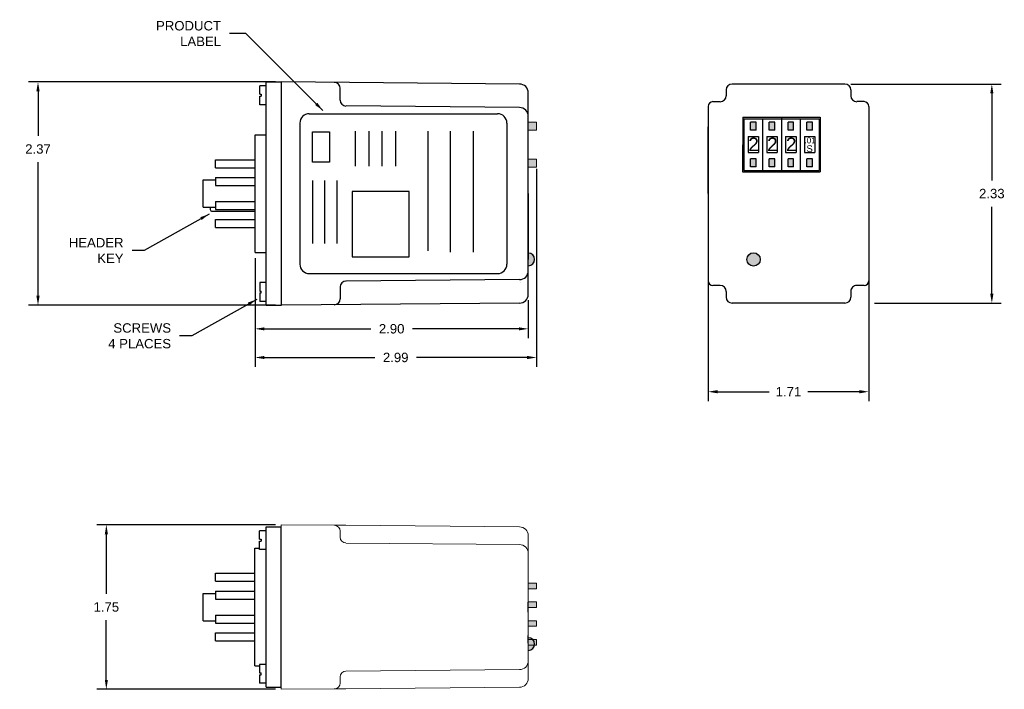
# Model space of a CAD drawing. Extents: x -11.8 to -1.4, y 4.7 to 11.8.
import ezdxf

# ---------------------------------------------------------------- set-up
doc = ezdxf.new("R2010")
doc.units = 0
doc.header["$LTSCALE"] = 0.5
doc.header["$MEASUREMENT"] = 0
doc.header["$PDMODE"] = 2
doc.header["$PDSIZE"] = 0.05
doc.linetypes.add('CENTER2', pattern=[1.125, 0.75, -0.125, 0.125, -0.125])
doc.linetypes.add('HIDDEN', pattern=[0.075, 0.05, -0.025])
doc.layers.get('0').update_dxf_attribs({"linetype": 'CONTINUOUS'})
doc.layers.get('DEFPOINTS').update_dxf_attribs({"linetype": 'CONTINUOUS'})
for name, color, linetype in [('ART', 7, 'CONTINUOUS'), ('CENTER', 4, 'CENTER2'), ('CUTOUT', 254, 'CONTINUOUS'), ('DIM', 8, 'CONTINUOUS'), ('PARTS', 251, 'CONTINUOUS')]:
    doc.layers.add(name, color=color, linetype=linetype)
doc.styles.get("Standard").update_dxf_attribs({"font": 'ARIAL.TTF'})
doc.dimstyles.get("Standard").update_dxf_attribs({"dimtxt": 0.18, "dimasz": 0.18, "dimexe": 0.18, "dimexo": 0.0625, "dimgap": 0.09, "dimtad": 0, "dimtih": 1, "dimtoh": 1, "dimdec": 4, "dimzin": 0, "dimdsep": 46, "dimtxsty": 'STANDARD', "dimcen": 0.09, "dimadec": 0, "dimazin": 0, "dimtfac": 1, "dimtdec": 4, "dimtofl": 0, "dimtmove": 0, "dimatfit": 3, "dimfxl": 1, "dimtolj": 1, "dimtzin": 0, "dimarcsym": 0})

# ---------------------------------------------------------------- blocks, each defined once
blk = doc.blocks.new('*D1')
at = {"layer": 'DEFPOINTS', "color": 0}
for p in [(-4.515, 9.893), (-2.809, 9.893), (-2.809, 7.848)]:
    blk.add_point(p, dxfattribs=at)
at = {"layer": 'DIM', "color": 0, "lineweight": -2}
for p, q in [((-4.515, 9.83), (-4.515, 7.748)), ((-2.809, 9.83), (-2.809, 7.748)), ((-4.415, 7.848), (-3.868, 7.848)), ((-2.909, 7.848), (-3.457, 7.848))]:
    blk.add_line(p, q, dxfattribs=at)
at = {"layer": 'DIM', "color": 0}
for points in [[(-4.415, 7.865), (-4.415, 7.831), (-4.515, 7.848)], [(-2.909, 7.831), (-2.909, 7.865), (-2.809, 7.848)]]:
    blk.add_solid(points, dxfattribs=at)
at = {"layer": 'DIM', "color": 0, "insert": (-3.662, 7.848), "char_height": 0.1, "attachment_point": 5}
blk.add_mtext('\\A1;1.71', dxfattribs=at)
blk = doc.blocks.new('*D2')
at = {"layer": 'DEFPOINTS', "color": 0}
for p in [(-3.062, 11.12), (-2.809, 8.79), (-1.501, 8.79)]:
    blk.add_point(p, dxfattribs=at)
at = {"layer": 'DIM', "color": 0, "lineweight": -2}
for p, q in [((-3, 11.12), (-1.401, 11.12)), ((-1.501, 11.02), (-1.501, 10.096)), ((-1.501, 8.89), (-1.501, 9.814)), ((-2.747, 8.79), (-1.401, 8.79))]:
    blk.add_line(p, q, dxfattribs=at)
at = {"layer": 'DIM', "color": 0}
for points in [[(-1.484, 11.02), (-1.518, 11.02), (-1.501, 11.12)], [(-1.518, 8.89), (-1.484, 8.89), (-1.501, 8.79)]]:
    blk.add_solid(points, dxfattribs=at)
at = {"layer": 'DIM', "color": 0, "insert": (-1.501, 9.955), "char_height": 0.1, "attachment_point": 5}
blk.add_mtext('\\A1;2.33', dxfattribs=at)
blk = doc.blocks.new('*D3')
at = {"layer": 'DEFPOINTS', "color": 0}
for p in [(-9.052, 6.433), (-10.911, 4.683), (-9.052, 4.683)]:
    blk.add_point(p, dxfattribs=at)
at = {"layer": 'DIM', "color": 0, "lineweight": -2}
for p, q in [((-9.114, 6.433), (-11.011, 6.433)), ((-10.911, 6.333), (-10.911, 5.699)), ((-10.911, 4.783), (-10.911, 5.417)), ((-9.114, 4.683), (-11.011, 4.683))]:
    blk.add_line(p, q, dxfattribs=at)
at = {"layer": 'DIM', "color": 0}
for points in [[(-10.894, 6.333), (-10.927, 6.333), (-10.911, 6.433)], [(-10.927, 4.783), (-10.894, 4.783), (-10.911, 4.683)]]:
    blk.add_solid(points, dxfattribs=at)
at = {"layer": 'DIM', "color": 0, "insert": (-10.911, 5.558), "char_height": 0.1, "attachment_point": 5}
blk.add_mtext('\\A1;1.75', dxfattribs=at)
blk = doc.blocks.new('*D4')
at = {"layer": 'DEFPOINTS', "color": 0}
for p in [(-9.051, 11.143), (-11.637, 8.768), (-9.051, 8.768)]:
    blk.add_point(p, dxfattribs=at)
at = {"layer": 'DIM', "color": 0, "lineweight": -2}
for p, q in [((-9.114, 11.143), (-11.737, 11.143)), ((-11.637, 11.043), (-11.637, 10.57)), ((-11.637, 8.868), (-11.637, 10.288)), ((-9.114, 8.768), (-11.737, 8.768))]:
    blk.add_line(p, q, dxfattribs=at)
at = {"layer": 'DIM', "color": 0}
for points in [[(-11.62, 11.043), (-11.654, 11.043), (-11.637, 11.143)], [(-11.654, 8.868), (-11.62, 8.868), (-11.637, 8.768)]]:
    blk.add_solid(points, dxfattribs=at)
at = {"layer": 'DIM', "color": 0, "insert": (-11.637, 10.429), "char_height": 0.1, "attachment_point": 5}
blk.add_mtext('\\A1;2.37', dxfattribs=at)
blk = doc.blocks.new('*D6')
at = {"layer": 'DEFPOINTS', "color": 0}
for p in [(-9.331, 9.33), (-6.427, 8.884), (-6.427, 8.517)]:
    blk.add_point(p, dxfattribs=at)
at = {"layer": 'DIM', "color": 0, "lineweight": -2}
for p, q in [((-9.331, 9.268), (-9.331, 8.417)), ((-6.427, 8.821), (-6.427, 8.417)), ((-9.231, 8.517), (-8.099, 8.517)), ((-6.527, 8.517), (-7.659, 8.517))]:
    blk.add_line(p, q, dxfattribs=at)
at = {"layer": 'DIM', "color": 0}
for points in [[(-9.231, 8.533), (-9.231, 8.5), (-9.331, 8.517)], [(-6.527, 8.5), (-6.527, 8.533), (-6.427, 8.517)]]:
    blk.add_solid(points, dxfattribs=at)
at = {"layer": 'DIM', "color": 0, "insert": (-7.879, 8.517), "char_height": 0.1, "attachment_point": 5}
blk.add_mtext('\\A1;2.90', dxfattribs=at)
blk = doc.blocks.new('*D16')
at = {"layer": 'DEFPOINTS', "color": 0}
for p in [(-6.34, 10.279), (-9.331, 9.33), (-6.34, 8.212)]:
    blk.add_point(p, dxfattribs=at)
at = {"layer": 'DIM', "color": 0, "lineweight": -2}
for p, q in [((-6.34, 10.217), (-6.34, 8.112)), ((-9.331, 9.268), (-9.331, 8.112)), ((-9.231, 8.212), (-8.056, 8.212)), ((-6.44, 8.212), (-7.615, 8.212))]:
    blk.add_line(p, q, dxfattribs=at)
at = {"layer": 'DIM', "color": 0}
for points in [[(-9.231, 8.229), (-9.231, 8.195), (-9.331, 8.212)], [(-6.44, 8.195), (-6.44, 8.229), (-6.34, 8.212)]]:
    blk.add_solid(points, dxfattribs=at)
at = {"layer": 'DIM', "color": 0, "insert": (-7.836, 8.212), "char_height": 0.1, "attachment_point": 5}
blk.add_mtext('\\A1;2.99', dxfattribs=at)

msp = doc.modelspace()

# ---------------------------------------------------------------- hatches: boundary and pattern name
for color, points in [(256, [(-6.427, 9.322), (-6.427, 9.255), (-6.427, 9.188, 1)]), (250, [(-4.1, 9.255, 1), (-3.966, 9.255, 1)])]:
    msp.add_hatch(color=color).paths.add_polyline_path(points)
at = {"layer": 'DIM'}
h = msp.add_hatch(color=18, dxfattribs=at)
h.paths.add_polyline_path([(-6.34, 10.236), (-6.34, 10.323), (-6.427, 10.323), (-6.427, 10.236)])
h.paths.add_polyline_path([(-6.34, 10.63), (-6.34, 10.716), (-6.427, 10.716), (-6.427, 10.63)])
h = msp.add_hatch(color=18, dxfattribs=at)
h.paths.add_polyline_path([(-6.34, 5.153), (-6.34, 5.212), (-6.427, 5.212), (-6.427, 5.179, -0.231374), (-6.374, 5.153)])
h.paths.add_polyline_path([(-6.34, 5.353), (-6.34, 5.412), (-6.427, 5.412), (-6.427, 5.353)])
h.paths.add_polyline_path([(-6.34, 5.553), (-6.34, 5.612), (-6.427, 5.612), (-6.427, 5.558), (-6.427, 5.553)])
h.paths.add_polyline_path([(-6.34, 5.753), (-6.34, 5.813), (-6.427, 5.813), (-6.427, 5.753)])
h = msp.add_hatch(color=18, dxfattribs=at)
h.paths.add_polyline_path([(-6.38, 5.212, 0.197337), (-6.427, 5.231), (-6.427, 5.212)])
h.paths.add_polyline_path([(-6.361, 5.153, 0.245568), (-6.38, 5.212), (-6.427, 5.212), (-6.427, 5.153)])
h.paths.add_polyline_path([(-6.427, 5.097, 0.364758), (-6.361, 5.153), (-6.427, 5.153), (-6.427, 5.135)])
at = {"layer": 'PARTS'}
h = msp.add_hatch(color=250, dxfattribs=at)
h.paths.add_polyline_path([(-4.007, 10.629), (-4.007, 10.714), (-4.067, 10.714), (-4.067, 10.629)])
h.paths.add_polyline_path([(-3.807, 10.629), (-3.807, 10.714), (-3.867, 10.714), (-3.867, 10.629)])
h.paths.add_polyline_path([(-3.607, 10.629), (-3.607, 10.714), (-3.667, 10.714), (-3.667, 10.629)])
h.paths.add_polyline_path([(-3.407, 10.629), (-3.407, 10.714), (-3.467, 10.714), (-3.467, 10.629)])
h.paths.add_polyline_path([(-3.407, 10.239), (-3.407, 10.324), (-3.467, 10.324), (-3.467, 10.239)])
h.paths.add_polyline_path([(-3.607, 10.239), (-3.607, 10.324), (-3.667, 10.324), (-3.667, 10.239)])
h.paths.add_polyline_path([(-3.807, 10.239), (-3.807, 10.324), (-3.867, 10.324), (-3.867, 10.239)])
h.paths.add_polyline_path([(-4.007, 10.239), (-4.007, 10.324), (-4.067, 10.324), (-4.067, 10.239)])

# ---------------------------------------------------------------- linework, layer by layer
for p, q in [((-9.212, 11.101), (-9.281, 11.101)), ((-9.281, 11.011), (-9.281, 11.101)), ((-9.211, 8.768), (-9.211, 11.143)), ((-9.211, 11.143), (-9.051, 11.143)), ((-6.52, 11.12), (-9.051, 11.143)), ((-6.52, 11.12), (-9.051, 11.143)), ((-9.051, 8.768), (-9.051, 11.143)), ((-3.062, 11.12), (-4.262, 11.12)), ((-3.662, 11.12), (-4.042, 11.12)), ((-9.281, 11.011), (-9.266, 11.011)), ((-9.281, 10.991), (-9.266, 10.991)), ((-9.281, 10.901), (-9.281, 10.991)), ((-9.266, 11.011), (-9.266, 10.991)), ((-8.426, 10.949), (-8.426, 11.075)), ((-8.426, 10.949), (-8.426, 11.075)), ((-6.427, 8.884), (-6.427, 11.027)), ((-6.427, 8.884), (-6.427, 11.027)), ((-4.325, 11.058), (-4.325, 10.995)), ((-3, 11.058), (-3, 10.995)), ((-9.212, 10.901), (-9.281, 10.901)), ((-6.52, 10.87), (-8.364, 10.887)), ((-6.52, 10.87), (-8.364, 10.887)), ((-4.515, 10.883), (-4.515, 9.028)), ((-4.465, 10.933), (-4.387, 10.933)), ((-2.859, 10.933), (-2.937, 10.933)), ((-2.809, 10.883), (-2.809, 9.028)), ((-6.427, 10.665), (-6.427, 10.732)), ((-9.331, 9.33), (-9.331, 10.58)), ((-9.331, 10.58), (-9.211, 10.58)), ((-6.427, 9.955), (-6.427, 10.665)), ((-4.515, 9.955), (-4.515, 10.665)), ((-9.751, 10.315), (-9.331, 10.315)), ((-9.751, 10.23), (-9.751, 10.315)), ((-9.751, 10.23), (-9.331, 10.23)), ((-9.881, 9.81), (-9.881, 10.1)), ((-9.881, 10.1), (-9.751, 10.1)), ((-9.751, 10.125), (-9.331, 10.125)), ((-9.751, 10.125), (-9.751, 10.04)), ((-9.751, 10.04), (-9.331, 10.04)), ((-6.427, 9.955), (-6.427, 9.285)), ((-4.515, 9.955), (-4.515, 9.285)), ((-4.515, 9.955), (-4.515, 9.285)), ((-9.751, 9.87), (-9.331, 9.87)), ((-9.751, 9.87), (-9.751, 9.785)), ((-9.881, 9.81), (-9.751, 9.81)), ((-9.806, 9.81), (-9.806, 9.787)), ((-9.786, 9.767), (-9.332, 9.767)), ((-9.751, 9.785), (-9.331, 9.785)), ((-9.751, 9.68), (-9.331, 9.68)), ((-9.751, 9.595), (-9.751, 9.68)), ((-9.751, 9.595), (-9.331, 9.595)), ((-9.331, 9.33), (-9.211, 9.33)), ((-6.427, 9.255), (-6.427, 9.322)), ((-9.212, 9.009), (-9.281, 9.009)), ((-9.281, 9.009), (-9.281, 8.919)), ((-6.52, 9.04), (-8.364, 9.024)), ((-6.52, 9.04), (-8.364, 9.024)), ((-6.512, 9.013), (-6.512, 9.013)), ((-9.281, 8.919), (-9.266, 8.919)), ((-9.281, 8.899), (-9.266, 8.899)), ((-9.281, 8.899), (-9.281, 8.809)), ((-9.266, 8.899), (-9.266, 8.919)), ((-8.426, 8.962), (-8.426, 8.835)), ((-8.426, 8.962), (-8.426, 8.835)), ((-4.387, 8.978), (-4.465, 8.978)), ((-4.325, 8.915), (-4.325, 8.853)), ((-3, 8.915), (-3, 8.853)), ((-2.859, 8.978), (-2.937, 8.978)), ((-9.212, 8.809), (-9.281, 8.809)), ((-6.52, 8.79), (-9.051, 8.768)), ((-6.52, 8.79), (-9.051, 8.768)), ((-3.062, 8.79), (-4.262, 8.79)), ((-3.662, 8.79), (-3.767, 8.79)), ((-9.211, 8.768), (-9.051, 8.768)), ((-9.212, 4.705), (-9.212, 6.411)), ((-9.212, 6.411), (-9.052, 6.411)), ((-9.052, 4.705), (-9.052, 6.411)), ((-9.282, 6.279), (-9.282, 6.369)), ((-9.213, 6.369), (-9.282, 6.369)), ((-9.282, 6.279), (-9.266, 6.279)), ((-9.266, 6.279), (-9.266, 6.259)), ((-9.332, 4.933), (-9.332, 6.183)), ((-9.332, 6.183), (-9.282, 6.183)), ((-9.282, 6.259), (-9.266, 6.259)), ((-9.282, 6.169), (-9.282, 6.259)), ((-9.213, 6.169), (-9.282, 6.169)), ((-9.752, 5.918), (-9.332, 5.918)), ((-9.752, 5.833), (-9.752, 5.918)), ((-9.752, 5.833), (-9.332, 5.833)), ((-9.882, 5.413), (-9.882, 5.703)), ((-9.882, 5.703), (-9.752, 5.703)), ((-9.752, 5.728), (-9.332, 5.728)), ((-9.752, 5.728), (-9.752, 5.643)), ((-9.752, 5.643), (-9.332, 5.643)), ((-6.427, 5.505), (-6.427, 5.61)), ((-9.752, 5.473), (-9.332, 5.473)), ((-9.752, 5.473), (-9.752, 5.388)), ((-9.882, 5.413), (-9.752, 5.413)), ((-9.752, 5.388), (-9.332, 5.388)), ((-9.752, 5.283), (-9.332, 5.283)), ((-9.752, 5.198), (-9.752, 5.283)), ((-6.427, 5.188), (-6.427, 5.255)), ((-6.427, 5.174), (-6.427, 5.241)), ((-9.752, 5.198), (-9.332, 5.198)), ((-9.052, 4.705), (-9.052, 5.078)), ((-9.332, 4.933), (-9.282, 4.933)), ((-9.282, 4.947), (-9.282, 4.857)), ((-9.213, 4.947), (-9.282, 4.947)), ((-9.282, 4.857), (-9.266, 4.857)), ((-9.282, 4.837), (-9.282, 4.747)), ((-9.282, 4.837), (-9.266, 4.837)), ((-9.266, 4.837), (-9.266, 4.857)), ((-9.213, 4.747), (-9.282, 4.747)), ((-9.212, 4.705), (-9.052, 4.705))]:
    msp.add_line(p, q)
at = {"color": 7, "linetype": 'Continuous', "lineweight": 15}
for p, q in [((-6.427, 10.791), (-6.427, 10.161)), ((-6.427, 10.791), (-6.427, 10.161)), ((-6.34, 10.716), (-6.427, 10.716)), ((-6.34, 10.63), (-6.34, 10.716)), ((-6.34, 10.63), (-6.427, 10.63)), ((-6.34, 10.323), (-6.427, 10.323)), ((-6.34, 10.323), (-6.34, 10.236)), ((-6.34, 10.236), (-6.427, 10.236)), ((-8.489, 6.428), (-9.052, 6.433)), ((-9.052, 6.308), (-9.052, 6.433)), ((-8.365, 6.427), (-8.489, 6.428)), ((-8.365, 6.427), (-6.52, 6.411)), ((-9.052, 6.308), (-9.052, 4.808)), ((-8.427, 6.365), (-8.427, 6.308)), ((-8.427, 6.308), (-8.427, 6.302)), ((-6.427, 6.317), (-6.427, 6.308)), ((-6.427, 6.308), (-6.427, 6.129)), ((-8.365, 6.239), (-6.52, 6.223)), ((-6.427, 6.129), (-6.427, 4.986)), ((-6.427, 5.883), (-6.427, 5.683)), ((-6.34, 5.813), (-6.427, 5.813)), ((-6.34, 5.813), (-6.427, 5.813)), ((-6.34, 5.753), (-6.34, 5.813)), ((-6.34, 5.753), (-6.34, 5.813)), ((-6.34, 5.753), (-6.427, 5.753)), ((-6.34, 5.753), (-6.427, 5.753)), ((-6.34, 5.612), (-6.427, 5.612)), ((-6.34, 5.553), (-6.427, 5.553)), ((-6.34, 5.553), (-6.34, 5.612)), ((-6.427, 5.483), (-6.427, 5.283)), ((-6.34, 5.412), (-6.427, 5.412)), ((-6.34, 5.353), (-6.427, 5.353)), ((-6.34, 5.353), (-6.34, 5.412)), ((-6.427, 5.335), (-6.427, 5.135)), ((-6.34, 5.212), (-6.427, 5.212)), ((-6.34, 5.153), (-6.427, 5.153)), ((-6.34, 5.153), (-6.34, 5.212)), ((-6.427, 4.986), (-6.427, 4.808)), ((-8.427, 4.814), (-8.427, 4.808)), ((-6.52, 4.892), (-8.365, 4.876)), ((-9.052, 4.683), (-9.052, 4.808)), ((-8.427, 4.808), (-8.427, 4.75)), ((-6.427, 4.808), (-6.427, 4.799)), ((-8.489, 4.688), (-9.052, 4.683)), ((-8.489, 4.688), (-8.365, 4.689)), ((-6.52, 4.705), (-8.365, 4.689))]:
    msp.add_line(p, q, dxfattribs=at)
at = {"color": 7, "linetype": 'HIDDEN', "lineweight": 0}
msp.add_line((-9.052, 6.155), (-9.052, 4.961), dxfattribs=at)
for centre, radius, start, end in [((-8.489, 11.075), 0.0625, 0, 89.5), ((-6.521, 11.027), 0.0937, 0, 89.5), ((-6.521, 11.027), 0.0937, 0, 89.5), ((-4.262, 11.058), 0.0625, 90, 180), ((-3.062, 11.058), 0.0625, 0, 90), ((-4.387, 10.995), 0.0625, 270, 0), ((-2.937, 10.995), 0.0625, 180, 270), ((-8.364, 10.949), 0.0625, 180, 269.5), ((-8.364, 10.949), 0.0625, 180, 269.5), ((-4.465, 10.883), 0.05, 90, 180), ((-2.859, 10.883), 0.05, 0, 90), ((-6.521, 10.777), 0.0937, 0, 89.5), ((-6.521, 10.777), 0.0937, 0, 89.5), ((-9.786, 9.787), 0.02, 180, 270), ((-6.427, 9.255), 0.067, 270, 90), ((-6.521, 9.134), 0.0937, 270.5, 0), ((-6.521, 9.134), 0.0937, 270.5, 0), ((-8.364, 8.962), 0.0625, 90.5, 180), ((-8.364, 8.962), 0.0625, 90.5, 180), ((-4.465, 9.028), 0.05, 180, 270), ((-2.859, 9.028), 0.05, 270, 0), ((-4.387, 8.915), 0.0625, 0, 90), ((-2.937, 8.915), 0.0625, 89.9322, 180), ((-8.489, 8.835), 0.0625, 270.5, 0), ((-8.489, 8.835), 0.0625, 270.5, 0), ((-6.521, 8.884), 0.0937, 270.5, 0), ((-6.521, 8.884), 0.0937, 270.5, 0), ((-4.262, 8.853), 0.0625, 180, 270), ((-3.062, 8.853), 0.0625, 270, 0), ((-6.427, 5.164), 0.067, 270, 90)]:
    msp.add_arc(centre, radius, start, end)
at = {"color": 7, "linetype": 'Continuous', "lineweight": 15}
for centre, radius, start, end in [((-8.489, 6.365), 0.0625, 0, 89.5), ((-6.521, 6.317), 0.094, 0, 89.5), ((-8.364, 6.302), 0.0625, 180, 269.5), ((-6.521, 6.129), 0.094, 0, 89.5), ((-6.521, 4.986), 0.094, 270.5, 0), ((-8.364, 4.814), 0.0625, 90.5, 180), ((-8.489, 4.75), 0.0625, 270.5, 0), ((-6.521, 4.799), 0.094, 270.5, 0)]:
    msp.add_arc(centre, radius, start, end, dxfattribs=at)
at = {"layer": 'ART'}
for p, q in [((-8.754, 10.805), (-6.754, 10.805)), ((-8.854, 10.705), (-8.854, 9.205)), ((-6.654, 10.705), (-6.654, 9.205)), ((-8.268, 10.62), (-8.268, 10.246)), ((-8.123, 10.62), (-8.123, 10.246)), ((-7.983, 10.62), (-7.983, 10.246)), ((-7.839, 10.62), (-7.839, 10.246)), ((-7.493, 10.62), (-7.493, 9.348)), ((-7.256, 10.62), (-7.256, 9.333)), ((-7.013, 10.62), (-7.013, 9.333)), ((-8.721, 10.093), (-8.721, 9.425)), ((-8.592, 10.093), (-8.592, 9.425)), ((-8.46, 10.093), (-8.46, 9.425)), ((-8.754, 9.105), (-6.754, 9.105))]:
    msp.add_line(p, q, dxfattribs=at)
for points in [[(-8.72, 10.613), (-8.54, 10.613), (-8.54, 10.289), (-8.72, 10.289)], [(-7.693, 9.978), (-8.299, 9.978), (-8.299, 9.281), (-7.693, 9.281)]]:
    msp.add_lwpolyline(points, close=True, dxfattribs=at)
for centre, start, end in [((-8.754, 10.705), 90, 180), ((-6.754, 10.705), 0, 90), ((-8.754, 9.205), 180, 270), ((-6.754, 9.205), 270, 0)]:
    msp.add_arc(centre, 0.1, start, end, dxfattribs=at)
at = {"layer": 'CENTER', "color": 250}
msp.add_line((-3.737, 10.756), (-3.737, 10.197), dxfattribs=at)
at = {"layer": 'CUTOUT', "color": 250}
for p, q in [((-4.148, 10.767), (-4.151, 10.186)), ((-4.148, 10.767), (-3.325, 10.767)), ((-3.325, 10.767), (-3.325, 10.186)), ((-4.151, 10.186), (-3.325, 10.186))]:
    msp.add_line(p, q, dxfattribs=at)
msp.add_circle((-4.033, 9.255), 0.0705, dxfattribs=at)
at = {"layer": 'DIM'}
for q in [(-6.427, 10.476), (-6.427, 9.255)]:
    msp.add_line((-6.427, 9.955), q, dxfattribs=at)
at = {"layer": 'PARTS', "color": 250}
for p, q in [((-4.137, 10.752), (-4.137, 10.201)), ((-4.137, 10.752), (-3.337, 10.752)), ((-4.067, 10.629), (-4.067, 10.714)), ((-4.007, 10.714), (-4.067, 10.714)), ((-4.007, 10.629), (-4.007, 10.714)), ((-3.937, 10.752), (-3.937, 10.201)), ((-3.867, 10.629), (-3.867, 10.714)), ((-3.807, 10.714), (-3.867, 10.714)), ((-3.807, 10.629), (-3.807, 10.714)), ((-3.737, 10.752), (-3.737, 10.201)), ((-3.667, 10.629), (-3.667, 10.714)), ((-3.607, 10.714), (-3.667, 10.714)), ((-3.607, 10.629), (-3.607, 10.714)), ((-3.537, 10.752), (-3.537, 10.201)), ((-3.467, 10.629), (-3.467, 10.714)), ((-3.407, 10.714), (-3.467, 10.714)), ((-3.407, 10.629), (-3.407, 10.714)), ((-3.337, 10.752), (-3.337, 10.201)), ((-4.007, 10.629), (-4.067, 10.629)), ((-3.807, 10.629), (-3.867, 10.629)), ((-3.607, 10.629), (-3.667, 10.629)), ((-3.407, 10.629), (-3.467, 10.629)), ((-4.092, 10.562), (-4.092, 10.392)), ((-4.092, 10.562), (-3.982, 10.562)), ((-3.982, 10.562), (-3.982, 10.392)), ((-3.892, 10.562), (-3.782, 10.562)), ((-3.892, 10.562), (-3.892, 10.392)), ((-3.782, 10.562), (-3.782, 10.392)), ((-3.692, 10.562), (-3.582, 10.562)), ((-3.692, 10.562), (-3.692, 10.392)), ((-3.582, 10.562), (-3.582, 10.392)), ((-3.492, 10.562), (-3.492, 10.392)), ((-3.492, 10.562), (-3.382, 10.562)), ((-3.382, 10.562), (-3.382, 10.392)), ((-4.092, 10.392), (-3.982, 10.392)), ((-3.892, 10.392), (-3.782, 10.392)), ((-3.692, 10.392), (-3.582, 10.392)), ((-3.492, 10.392), (-3.382, 10.392)), ((-4.007, 10.324), (-4.067, 10.324)), ((-4.067, 10.239), (-4.067, 10.324)), ((-4.007, 10.239), (-4.007, 10.324)), ((-3.807, 10.324), (-3.867, 10.324)), ((-3.867, 10.239), (-3.867, 10.324)), ((-3.807, 10.239), (-3.807, 10.324)), ((-3.607, 10.324), (-3.667, 10.324)), ((-3.667, 10.239), (-3.667, 10.324)), ((-3.607, 10.239), (-3.607, 10.324)), ((-3.407, 10.324), (-3.467, 10.324)), ((-3.467, 10.239), (-3.467, 10.324)), ((-3.407, 10.239), (-3.407, 10.324)), ((-4.137, 10.201), (-3.337, 10.201)), ((-4.007, 10.239), (-4.067, 10.239)), ((-3.807, 10.239), (-3.867, 10.239)), ((-3.607, 10.239), (-3.667, 10.239)), ((-3.407, 10.239), (-3.467, 10.239))]:
    msp.add_line(p, q, dxfattribs=at)

# ---------------------------------------------------------------- texts
at = {"layer": 'DEFPOINTS', "char_height": 0.1, "attachment_point": 6}
for s, insert in [('PRODUCT\\PLABEL', (-9.692, 11.657)), ('\\A1;HEADER\\PKEY', (-10.728, 9.35)), ('SCREWS\\P4 PLACES', (-10.223, 8.442))]:
    msp.add_mtext(s, dxfattribs=dict(at, insert=insert))
at = {"layer": 'PARTS', "color": 250}
for s, height, p in [('2', 0.144, (-4.089, 10.407)), ('2', 0.144, (-3.889, 10.407)), ('2', 0.144, (-3.689, 10.407)), ('.01', 0.0616, (-3.492, 10.49)), ('S', 0.072, (-3.471, 10.397))]:
    msp.add_text(s, height=height, dxfattribs=at).set_placement(p)

# ---------------------------------------------------------------- dimensions: what is measured, and where the dimension line sits
at = {"layer": 'DIM'}
for base, p1, p2, picture, middle in [((-11.637, 8.7681), (-9.0512, 11.1425), (-9.0512, 8.7681), '*D4', (-11.637, 10.4288)), ((-1.501, 8.79), (-3.062, 11.12), (-2.809, 8.79), '*D2', (-1.501, 9.955)), ((-10.911, 4.683), (-9.052, 6.433), (-9.052, 4.683), '*D3', (-10.911, 5.558))]:
    dim = msp.add_linear_dim(base=base, p1=p1, p2=p2, angle=90, dimstyle='STANDARD', override={"dimtxt": 0.1, "dimasz": 0.1, "dimexe": 0.1, "dimdec": 2, "dimtdec": 3}, dxfattribs=at)
    dim.commit()
    dim.dimension.update_dxf_attribs({"geometry": picture, "text_midpoint": middle, "dimtype": 160})
for base, p1, p2, picture, middle in [((-6.34, 8.212), (-9.331, 9.33), (-6.34, 10.279), '*D16', (-7.836, 8.212)), ((-2.809, 7.848), (-4.515, 9.893), (-2.809, 9.893), '*D1', (-3.662, 7.848)), ((-6.427, 8.517), (-9.331, 9.33), (-6.427, 8.884), '*D6', (-7.879, 8.517))]:
    dim = msp.add_linear_dim(base=base, p1=p1, p2=p2, dimstyle='STANDARD', override={"dimtxt": 0.1, "dimasz": 0.1, "dimexe": 0.1, "dimdec": 2, "dimtdec": 3}, dxfattribs=at)
    dim.commit()
    dim.dimension.update_dxf_attribs({"geometry": picture, "text_midpoint": middle})

# ---------------------------------------------------------------- leaders
at = {"layer": 'DEFPOINTS', "annotation_type": 0, "has_hookline": 1, "hookline_direction": 1}
for points, text_width in [([(-8.609, 10.838), (-9.429, 11.657), (-9.602, 11.657)], 0.677), ([(-9.818, 9.738), (-10.508, 9.35), (-10.638, 9.35)], 0.569), ([(-9.313, 8.83), (-10.003, 8.442), (-10.133, 8.442)], 0.658)]:
    msp.add_leader(points, dimstyle='STANDARD', override={"dimtxt": 0.1, "dimasz": 0.1, "dimexe": 0.1, "dimdec": 3, "dimtdec": 3}, dxfattribs=dict(at, text_width=text_width))

doc.saveas('drawing.dxf')
